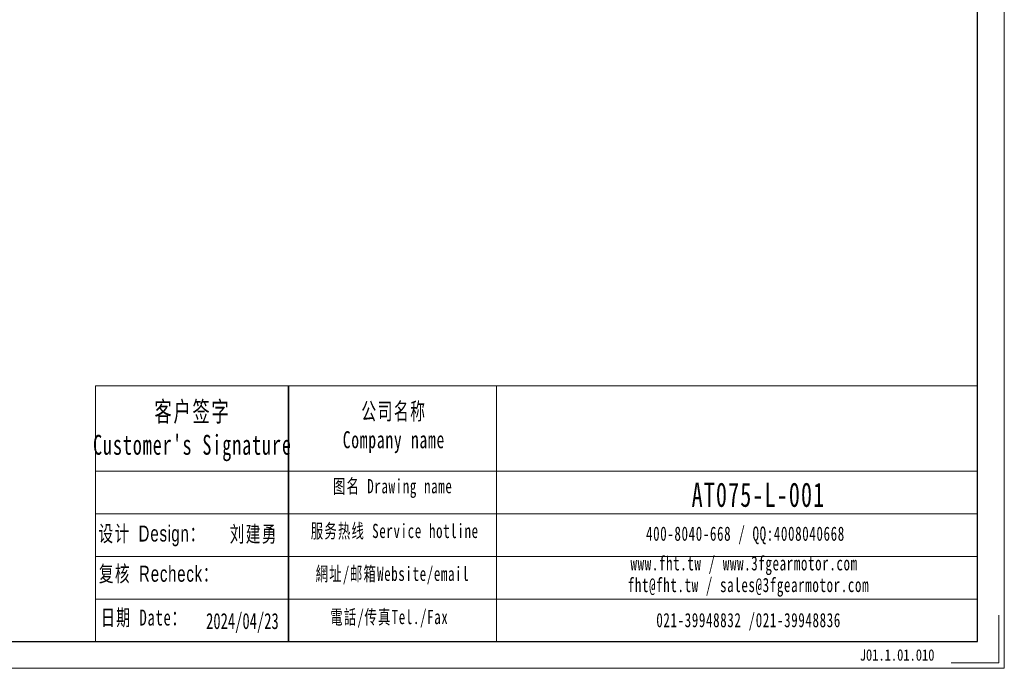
# Model space of a CAD drawing. Header units: millimetres. Extents: x -5 to 488, y 28 to 374.
# Tile 3 of 5: x 272 to 487, y 28 to 170. Entities that reach past the tile are written whole.
import ezdxf

# ---------------------------------------------------------------- set-up
doc = ezdxf.new("R2010")
doc.units = ezdxf.units.MM
doc.layers.get('0').update_dxf_attribs({"lineweight": 35})
doc.layers.add('6文字层', color=3, linetype='Continuous')
for name, color, linetype, lineweight in [('7标注层', 4, 'Continuous', 18), ('SLD-0', 7, 'Continuous', 18), ('图框_外框线', 7, 'Continuous', 18)]:
    doc.layers.add(name, color=color, linetype=linetype, lineweight=lineweight)
doc.styles.add('标准', font='txt', dxfattribs={"width": 0.667})
doc.styles.add('样式 1', font='txt', dxfattribs={"width": 0.8})

msp = doc.modelspace()

# ---------------------------------------------------------------- linework, layer by layer
msp.add_line((330.673, 89.5429), (330.673, 33.6073))
at = {"layer": '7标注层', "color": 0}
msp.add_line((288.4783, 89.5429), (288.4783, 33.6168), dxfattribs=at)
at = {"layer": '图框_外框线'}
for p, q in [((288.4783, 89.5429), (330.673, 89.5429)), ((330.673, 89.5429), (330.673, 33.6168)), ((330.673, 89.5429), (481.3202, 89.5429)), ((376.1349, 89.5429), (376.1349, 33.6168)), ((288.4783, 70.8803), (330.673, 70.8803)), ((330.673, 70.8803), (481.3202, 70.8803)), ((288.4783, 61.549), (481.3202, 61.549)), ((288.4783, 52.2178), (481.3202, 52.2178)), ((288.4783, 42.8865), (481.3202, 42.8865))]:
    msp.add_line(p, q, dxfattribs=at)
at = {"layer": '图框_外框线', "color": 3}
msp.add_lwpolyline([(-2.2055, 27.7912), (487.1458, 27.7912), (487.1458, 373.8325), (-2.2055, 373.8325)], close=True, dxfattribs=at)
at = {"layer": '图框_外框线', "color": 3, "lineweight": 25}
msp.add_lwpolyline([(26.9226, 33.6168), (481.3202, 33.6168), (481.3202, 368.0069), (26.9226, 368.0069)], close=True, dxfattribs=at)
at = {"layer": '图框_外框线', "color": 3}
msp.add_lwpolyline([(485.9807, 39.4424), (485.9807, 28.9563), (475.4946, 28.9563)], dxfattribs=at)

# ---------------------------------------------------------------- texts
at = {"layer": '6文字层', "insert": (455.5461, 31.9624), "char_height": 2.5, "width": 43.304423, "attachment_point": 1, "style": '样式 1'}
msp.add_mtext('J01.1.01.010', dxfattribs=at)
at = {"layer": 'SLD-0', "color": 1, "attachment_point": 2, "style": '标准'}
for s, insert, char_height, width in [("\\T1.1;客户签字\\PCustomer's Signature", (309.6484, 86.0903), 4.3546, 54.171673), ('\\T1.1;公司名称\\PCompany name', (353.6923, 85.8591), 3.732514, 48.324406), ('\\T1.1;图名 Drawing name', (353.4372, 69.1602), 3.110429, 39.778289), ('{\\H1.42591x;\\T1.10000;AT075-L-001}', (433.3938, 68.4092), 3.732514, 31.690514), ('{\\fSimSun|b0|i0|c134|p2;\\T1.1;设计 \\fArial|b0|i0|c0|p34;Design\\fSimSun|b0|i0|c134|p2;：}', (300.8263, 59.0047), 3.5, 31.971711), ('{\\fSimSun|b0|i0|c134|p2;\\T1.1;刘建勇}', (323.0535, 58.8979), 3.5, 31.971711), ('\\T1.1;服务热线 Service hotline', (353.8782, 59.3796), 3.110429, 44.316835), ('\\T1.1;400-8040-668 / QQ:4008040668', (430.5515, 58.7852), 3.110429, 90.5614), ('\\T1.1;www.fht.tw / www.3fgearmotor.com ', (430.2647, 52.3066), 3.110429, 90.663347), ('{\\fSimSun|b0|i0|c134|p2;\\T1.1;复核 \\fArial|b0|i0|c0|p34;Recheck\\fSimSun|b0|i0|c134|p2;：}', (302.3105, 50.2178), 3.5, 31.971711), ('\\T1.1;網址/邮箱Website/email', (353.3939, 50.0083), 3.110429, 46.129654), ('{\\T1.10000;fht@fht.tw / sales@3fgearmotor.com }', (431.2126, 47.5703), 3.110429, 90.663347), ('{\\T1.1;日期 Date：}', (299.028, 40.6442), 3.5, 31.971711), ('\\T1.1;電話/传真Tel./Fax', (352.697, 40.564), 3.110429, 46.684459), ('2024/04/23', (320.5713, 39.8776), 3.5, 31.971711), ('\\T1.1;021-39948832 /021-39948836 ', (431.2451, 39.884), 3.110429, 69.228324)]:
    msp.add_mtext(s, dxfattribs=dict(at, insert=insert, char_height=char_height, width=width))

doc.saveas('drawing.dxf')
